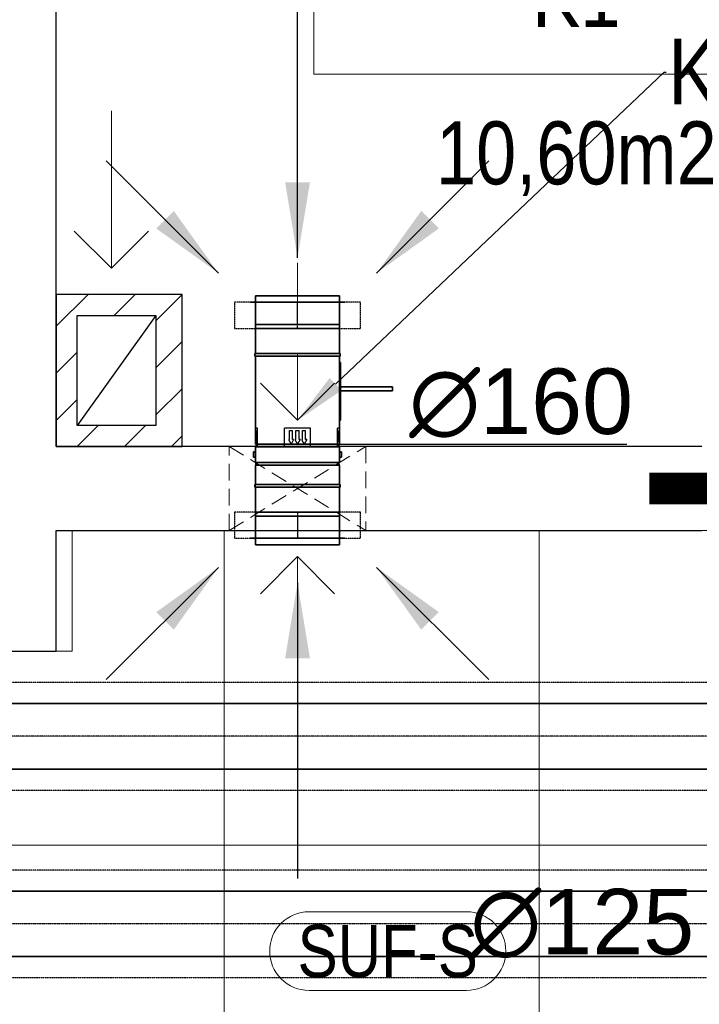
# Model space of a CAD drawing. Header units: millimetres. Extents: x -53179 to 121817, y -123620 to 254214.
# Tile 244 of 256: x 39400 to 40695, y 7166 to 9044. Entities that reach past the tile are written whole.
import ezdxf
from ezdxf import colors
from ezdxf.entities.mleader import LeaderData, LeaderLine
from ezdxf.enums import TextEntityAlignment as Align
from ezdxf.math import Vec2, Vec3

# ---------------------------------------------------------------- set-up
doc = ezdxf.new("R2010")
doc.units = ezdxf.units.MM
for name, pattern in [('DASHDOT', [1, 0.5, -0.25, 0, -0.25]), ('DASHED', [0.75, 0.5, -0.25]), ('xref_ACAD-LSN_dyspozytornia_PW_rzuty_12$0$CENTER', [2, 1.25, -0.25, 0.25, -0.25]), ('xref_ACAD-LSN_dyspozytornia_PW_rzuty_12$0$DASHED', [19.05, 12.7, -6.35]), ('xref_ACAD-LSN_dyspozytornia_PW_rzuty_12$0$HIDDEN2', [4.7625, 3.175, -1.5875])]:
    doc.linetypes.add(name, pattern=pattern)
for name, color, linetype, lineweight in [('FLUID-GRA', 40, 'Continuous', 35), ('FLUID-N1', 5, 'Continuous', 35), ('FLUID-W1', 1, 'Continuous', 35), ('WM_klapy p.poż.', 1, 'Continuous', 30), ('xref', 8, 'Continuous', 13), ('xref_ACAD-LSN_dyspozytornia_PW_rzuty_12$0$A hatch', 8, 'Continuous', 5), ('xref_ACAD-LSN_dyspozytornia_PW_rzuty_12$0$A opis pom', 8, 'Continuous', 9), ('xref_ACAD-LSN_dyspozytornia_PW_rzuty_12$0$A opis pom pow', 8, 'Continuous', 9), ('xref_ACAD-LSN_dyspozytornia_PW_rzuty_12$0$A otwory sciany dzialowe', 8, 'xref_ACAD-LSN_dyspozytornia_PW_rzuty_12$0$HIDDEN2', 13), ('xref_ACAD-LSN_dyspozytornia_PW_rzuty_12$0$A sufit', 8, 'Continuous', 9), ('xref_ACAD-LSN_dyspozytornia_PW_rzuty_12$0$A sufit obrys', 8, 'Continuous', 18), ('xref_ACAD-LSN_dyspozytornia_PW_rzuty_12$0$A sufit podwieszany opis', 8, 'Continuous', 13), ('xref_ACAD-LSN_dyspozytornia_PW_rzuty_12$0$A-Wall', 8, 'Continuous', 25), ('xref_ACAD-LSN_dyspozytornia_PW_rzuty_12$0$IS nawiewniki scienne', 8, 'xref_ACAD-LSN_dyspozytornia_PW_rzuty_12$0$DASHED', 9), ('xref_ACAD-LSN_dyspozytornia_PW_rzuty_12$0$IS wentylacja kratki projektowane', 8, 'Continuous', 9)]:
    doc.layers.add(name, color=color, linetype=linetype, lineweight=lineweight)
for name, color, linetype in [('FLUID-GRA-125-ARRGR', 7, 'Continuous'), ('FLUID-GRA-125-DIM', 7, 'Continuous'), ('FLUID-GRA-INS', 7, 'Continuous'), ('FLUID-GRA-SYM', 7, 'Continuous'), ('FLUID-N1-INS', 7, 'Continuous'), ('FLUID-N1-SYM', 7, 'Continuous'), ('FLUID-W1-125-DIM', 7, 'Continuous'), ('FLUID-W1-INS', 7, 'Continuous'), ('FLUID-W1-SYM', 7, 'Continuous'), ('WM_opis', 7, 'Continuous')]:
    doc.layers.add(name, color=color, linetype=linetype)
doc.layers.add('xref_ACAD-LSN_dyspozytornia_PW_rzuty_12$0$A nadproza SBN', color=8, linetype='xref_ACAD-LSN_dyspozytornia_PW_rzuty_12$0$CENTER', lineweight=18, transparency=0.25)
doc.styles.add('CP_TXT', font='ARIAL.TTF')
doc.styles.get("Standard").update_dxf_attribs({"font": 'arial.ttf'})
doc.styles.add('xref_ACAD-LSN_dyspozytornia_PW_rzuty_12$0$STYL ASA', font='ARIALN.TTF')
doc.dimstyles.get("Standard").update_dxf_attribs({"dimtxt": 0.18, "dimasz": 0.18, "dimexe": 0.18, "dimexo": 0.0625, "dimgap": 0.09, "dimtad": 0, "dimtih": 1, "dimtoh": 1, "dimdec": 4, "dimzin": 0, "dimdsep": 46, "dimtxsty": 'CP_TXT', "dimcen": 0.09, "dimadec": 0, "dimazin": 0, "dimtfac": 1, "dimtdec": 4, "dimtofl": 0, "dimtmove": 0, "dimatfit": 3, "dimfxl": 1, "dimtolj": 1, "dimtzin": 0, "dimarcsym": 0})

# ---------------------------------------------------------------- blocks, each defined once
blk = doc.blocks.new('xref_ACAD-LSN_dyspozytornia_PW_rzuty_12$0$tag wn')
blk.add_lwpolyline([(-25, -7.5), (25, -7.5), (25, 7.5), (-25, 7.5)], close=True)
at = {"style": 'xref_ACAD-LSN_dyspozytornia_PW_rzuty_12$0$STYL ASA'}
blk.add_attdef('ROOM:NO', text='', height=6, dxfattribs=at).set_placement((0, 0), align=Align.MIDDLE_CENTER)
at = {"layer": 'xref_ACAD-LSN_dyspozytornia_PW_rzuty_12$0$A opis pom pow', "style": 'xref_ACAD-LSN_dyspozytornia_PW_rzuty_12$0$STYL ASA'}
blk.add_attdef('ROOM:AREA', text='', height=6, dxfattribs=at).set_placement((0, -15), align=Align.MIDDLE_CENTER)
blk = doc.blocks.new('xref_ACAD-LSN_dyspozytornia_PW_rzuty_12$0$metka')
blk.add_lwpolyline([(-15, -7.5), (15, -7.5, 0.414214), (22.5, 0), (22.5, 0, 0.414214), (15, 7.5), (-15, 7.5, 0.414214), (-22.5, 0), (-22.5, 0, 0.414214)], format="xyb", close=True)
at = {"style": 'xref_ACAD-LSN_dyspozytornia_PW_rzuty_12$0$STYL ASA'}
blk.add_attdef('DETAIL:NO', text='', height=10, dxfattribs=at).set_placement((0, 0), align=Align.MIDDLE_CENTER)
blk = doc.blocks.new('xref_ACAD-LSN_dyspozytornia_PW_rzuty_12')
at = {"layer": 'xref_ACAD-LSN_dyspozytornia_PW_rzuty_12$0$A hatch', "linetype": 'Continuous', "lineweight": 5}
h = blk.add_hatch(dxfattribs=at)
h.set_pattern_fill('ANSI31', color=256, scale=2, angle=540)
h.set_pattern_definition([(225, (-19998.269, 159128.0403), (4.49012806, -4.49012806), [])])
h.paths.add_polyline_path([(71408.68, 91541.22), (71432.68, 91541.22), (71432.68, 91512.22), (71408.68, 91512.22)])
h.paths.add_polyline_path([(71427.68, 91537.22), (71412.68, 91537.22), (71412.68, 91516.22), (71427.68, 91516.22)], flags=16)
at = {"layer": 'xref_ACAD-LSN_dyspozytornia_PW_rzuty_12$0$A nadproza SBN', "ltscale": 4, "const_width": 6}
blk.add_lwpolyline([(71521.68, 91504.22), (71641.68, 91504.22)], dxfattribs=at)
at = {"layer": 'xref_ACAD-LSN_dyspozytornia_PW_rzuty_12$0$A otwory sciany dzialowe'}
blk.add_lwpolyline([(71441.65, 91512.22), (71467.65, 91512.22), (71467.65, 91496.22), (71441.65, 91496.22)], close=True, dxfattribs=at)
for points in [[(71441.65, 91496.22), (71467.65, 91512.22)], [(71441.65, 91512.22), (71467.65, 91496.22)]]:
    blk.add_lwpolyline(points, dxfattribs=at)
at = {"layer": 'xref_ACAD-LSN_dyspozytornia_PW_rzuty_12$0$A sufit', "linetype": 'Continuous', "lineweight": 9}
for p, q in [((71411.68, 91496.22), (71652.68, 91496.22)), ((71440.68, 91063.22), (71440.68, 91496.22)), ((71500.68, 91063.22), (71500.68, 91496.22)), ((70096.18, 91436.22), (71961.68, 91436.22))]:
    blk.add_line(p, q, dxfattribs=at)
at = {"layer": 'xref_ACAD-LSN_dyspozytornia_PW_rzuty_12$0$A sufit obrys'}
blk.add_lwpolyline([(71652.68, 91496.22), (71411.68, 91496.22), (71411.68, 91473.22), (70096.18, 91473.22), (70096.18, 91270.22), (71411.68, 91270.22), (71411.68, 91063.22), (71652.68, 91063.22), (71652.68, 91272.22), (71961.68, 91272.22), (71961.68, 91480.22), (71680.68, 91480.22), (71680.68, 91473.22), (71652.68, 91473.22)], close=True, dxfattribs=at)
at = {"layer": 'xref_ACAD-LSN_dyspozytornia_PW_rzuty_12$0$A-Wall', "linetype": 'Continuous', "lineweight": 25}
for p, q in [((71408.68, 91512.22), (71408.68, 91953.22)), ((71531.68, 91512.22), (71408.68, 91512.22)), ((71408.68, 91473.22), (71408.68, 91496.22)), ((71408.68, 91496.22), (71531.68, 91496.22)), ((71284.68, 91473.22), (71408.68, 91473.22))]:
    blk.add_line(p, q, dxfattribs=at)
for points in [[(71432.68, 91541.22), (71408.68, 91541.22), (71408.68, 91512.22), (71432.68, 91512.22)], [(71427.68, 91516.22), (71412.68, 91516.22), (71412.68, 91537.22), (71427.68, 91537.22)]]:
    blk.add_lwpolyline(points, close=True, dxfattribs=at)
blk.add_lwpolyline([(71427.68, 91537.22), (71412.68, 91516.22)], dxfattribs=at)
at = {"layer": 'xref_ACAD-LSN_dyspozytornia_PW_rzuty_12$0$IS nawiewniki scienne', "elevation": 232}
for points in [[(71454.65, 91517.22), (71454.65, 91547.22)], [(71447.58, 91524.29), (71454.65, 91517.22), (71461.72, 91524.29)], [(71447.58, 91484.15), (71454.65, 91491.22), (71461.72, 91484.15)], [(71454.65, 91491.22), (71454.65, 91461.22)]]:
    blk.add_lwpolyline(points, dxfattribs=at)
blk.add_lwpolyline([(71446.65, 91496.22), (71462.65, 91496.22), (71462.65, 91512.22), (71446.65, 91512.22)], close=True, dxfattribs=at)
at = {"layer": 'xref_ACAD-LSN_dyspozytornia_PW_rzuty_12$0$IS wentylacja kratki projektowane'}
for points in [[(71419.18, 91546.22), (71419.18, 91576.22)], [(71426.26, 91553.29), (71419.18, 91546.22), (71412.11, 91553.29)]]:
    blk.add_lwpolyline(points, dxfattribs=at)
at = {"layer": 'xref_ACAD-LSN_dyspozytornia_PW_rzuty_12$0$A opis pom', "linetype": 'Continuous', "lineweight": 9, "xscale": 2, "yscale": 2, "zscale": 2}
blk.add_blockref('xref_ACAD-LSN_dyspozytornia_PW_rzuty_12$0$tag wn', (71507.77, 91598.21), dxfattribs=at).add_auto_attribs({'ROOM:NO': 'K1', 'ROOM:AREA': '10,60m2'})
at = {"layer": 'xref_ACAD-LSN_dyspozytornia_PW_rzuty_12$0$A sufit podwieszany opis', "linetype": 'Continuous', "lineweight": 13}
blk.add_blockref('xref_ACAD-LSN_dyspozytornia_PW_rzuty_12$0$metka', (71471.84, 91416.02), dxfattribs=at).add_auto_attribs({'DETAIL:NO': 'SUF-S'})
blk = doc.blocks.new('*U26312')
at = {"color": 0, "linetype": 'ByBlock', "lineweight": -2}
for p, q in [((-2934.5, 62.5), (2934.5, 62.5)), ((2934.5, -62.5), (-2934.5, -62.5))]:
    blk.add_line(p, q, dxfattribs=at)
at = {"layer": 'FLUID-W1-INS', "linetype": 'DASHED', "lineweight": -3}
for p, q in [((-2934.5, 102.5), (2934.5, 102.5)), ((2934.5, -102.5), (-2934.5, -102.5))]:
    blk.add_line(p, q, dxfattribs=at)
at = {"layer": 'FLUID-W1-SYM', "linetype": 'DASHDOT', "lineweight": -3}
blk.add_line((-2934.5, 0), (2934.5, 0), dxfattribs=at)
blk = doc.blocks.new('*U9954')
at = {"color": 0, "linetype": 'ByBlock', "lineweight": -2}
for p, q in [((-3000, 62.5), (3000, 62.5)), ((3000, -62.5), (-3000, -62.5))]:
    blk.add_line(p, q, dxfattribs=at)
at = {"layer": 'FLUID-N1-INS', "linetype": 'DASHED', "lineweight": -3}
for p, q in [((-3000, 102.5), (3000, 102.5)), ((3000, -102.5), (-3000, -102.5))]:
    blk.add_line(p, q, dxfattribs=at)
at = {"layer": 'FLUID-N1-SYM', "linetype": 'DASHDOT', "lineweight": -3}
blk.add_line((-3000, 0), (3000, 0), dxfattribs=at)
blk = doc.blocks.new('*U26316')
at = {"linetype": 'Continuous', "lineweight": -2}
for p, q in [((-25, 80), (-25, 0)), ((25, 0), (25, 80)), ((-25, 0), (-25, -80)), ((25, -80), (25, 0))]:
    blk.add_line(p, q, dxfattribs=at)
at = {"color": 0, "linetype": 'ByBlock', "lineweight": -2}
for p, q in [((25, 80), (-25, 80)), ((-25, -80), (25, -80))]:
    blk.add_line(p, q, dxfattribs=at)
at = {"layer": 'FLUID-GRA-INS', "linetype": 'DASHED', "lineweight": -3}
for p, q in [((-25, 120), (-25, 80)), ((25, 120), (-25, 120)), ((25, 80), (25, 120)), ((-25, -80), (-25, -120)), ((25, -120), (25, -80)), ((-25, -120), (25, -120))]:
    blk.add_line(p, q, dxfattribs=at)
at = {"layer": 'FLUID-GRA-SYM', "linetype": 'DASHDOT', "lineweight": -3}
for p in [(-25, 0), (-17.5, 0)]:
    blk.add_line(p, (25, 0), dxfattribs=at)
blk = doc.blocks.new('*U21674')
at = {"color": 0, "linetype": 'ByBlock', "lineweight": -2}
for p, q in [((-127.5, 80), (-175, 80)), ((-175, -80), (-175, 80)), ((-122.5, 81.2), (-127.5, 81.2)), ((-127.5, -81.2), (-127.5, 81.2)), ((-122.5, 81.2), (-122.5, 80)), ((-122.5, 80), (-122.5, -80)), ((45.5, 80), (-122.5, 80)), ((45.5, 80), (45.5, 78.7)), ((50.5, 78.7), (45.5, 78.7)), ((45.5, 78.7), (45.5, -78.8)), ((80.5, 80), (50.5, 80)), ((50.5, -80), (50.5, 80)), ((60, 84), (70, 84)), ((60, 84), (60, 80)), ((70, 80), (70, 84)), ((80.5, 80), (80.5, 78.7)), ((85.5, 78.7), (80.5, 78.7)), ((80.5, 78.7), (80.5, -78.8)), ((122.5, 80), (85.5, 80)), ((85.5, -80), (85.5, 80)), ((127.5, 81.2), (122.5, 81.2)), ((122.5, -81.2), (122.5, 81.2)), ((127.5, 81.2), (127.5, 80)), ((127.5, 80), (127.5, -80)), ((175, 80), (127.5, 80)), ((175, 80), (175, -80)), ((-175, -80), (-127.5, -80)), ((-127.5, -81.2), (-122.5, -81.2)), ((-122.5, -80), (-122.5, -81.2)), ((-122.5, -80), (-110, -80)), ((-110, -80), (0, -80)), ((-110, -80), (-110, -82)), ((0, -82), (-110, -82)), ((-64, -82), (-64, -181)), ((-56, -181), (-56, -82)), ((0, -80), (45.5, -80)), ((0, -82), (0, -80)), ((45.5, -78.8), (45.5, -80)), ((45.5, -78.8), (50.5, -78.8)), ((50.5, -80), (80.5, -80)), ((60, -80), (60, -84)), ((70, -84), (60, -84)), ((70, -84), (70, -80)), ((80.5, -78.8), (80.5, -80)), ((80.5, -78.8), (85.5, -78.8)), ((85.5, -80), (122.5, -80)), ((122.5, -81.2), (127.5, -81.2)), ((127.5, -80), (127.5, -81.2)), ((127.5, -80), (175, -80)), ((-56, -181), (-64, -181))]:
    blk.add_line(p, q, dxfattribs=at)
at = {"linetype": 'Continuous', "lineweight": -3}
for p, q in [((15, 76.1), (15, 80)), ((50, 76.1), (15, 76.1)), ((36.9, 80), (19.4, 80)), ((36.9, 80), (19.4, 80)), ((19.4, 78.6), (19.4, 79.5)), ((36.9, 79.5), (19.4, 79.5)), ((36.9, 78.6), (19.4, 78.6)), ((36.9, 80), (45.6, 80)), ((36.9, 80), (45.6, 80)), ((36.9, 79.8), (36.9, 79.5)), ((36.9, 79.8), (45.6, 79)), ((36.9, 78.2), (45.6, 79)), ((45.5, 79), (45.6, 79)), ((45.5, 79), (45.6, 79)), ((50, 76.1), (50, 80)), ((50, 24.6), (15, 24.6)), ((15, -24.6), (15, 24.6)), ((50, -24.6), (50, 24.6)), ((19.4, 15.4), (19.4, 9.5)), ((36.9, 15.4), (19.4, 15.4)), ((36.9, 9.5), (19.4, 9.5)), ((19.4, 3), (19.4, -3)), ((36.9, 3), (19.4, 3)), ((36.9, 17.4), (45.6, 12.4)), ((36.9, 7.5), (45.6, 12.4)), ((36.9, 7.5), (36.9, 9.5)), ((36.9, 5), (45.6, 0)), ((36.9, -3), (19.4, -3)), ((19.4, -9.5), (19.4, -15.4)), ((36.9, -9.5), (19.4, -9.5)), ((36.9, -15.4), (19.4, -15.4)), ((36.9, -5), (45.6, 0)), ((36.9, -5), (36.9, -3)), ((36.9, -7.5), (45.6, -12.4)), ((36.9, -17.4), (45.6, -12.4)), ((36.9, -17.4), (36.9, -15.4)), ((50, -24.6), (15, -24.6)), ((50, -76.1), (15, -76.1)), ((15, -80), (15, -76.1)), ((19.4, -78.6), (19.4, -79.5)), ((36.9, -78.6), (19.4, -78.6)), ((36.9, -79.5), (19.4, -79.5)), ((36.9, -80), (19.4, -80)), ((36.9, -78.2), (45.6, -79)), ((36.9, -79.8), (45.6, -79)), ((36.9, -79.8), (36.9, -79.5)), ((36.9, -80), (45.6, -80)), ((45.5, -79), (45.6, -79)), ((45.5, -79), (45.6, -79)), ((45.5, -80), (45.6, -80)), ((50, -80), (50, -76.1))]:
    blk.add_line(p, q, dxfattribs=at)
blk = doc.blocks.new('*U26317')
at = {"color": 0, "linetype": 'ByBlock', "lineweight": -2}
for p, q in [((-27.5, 80), (-27.5, 0)), ((27.5, 80), (-27.5, 80)), ((15, 80), (15, 90)), ((15, -90), (15, 80)), ((27.5, 0), (27.5, 80)), ((-27.5, 0), (-27.5, -80)), ((27.5, -80), (27.5, 0)), ((-27.5, -80), (27.5, -80))]:
    blk.add_line(p, q, dxfattribs=at)
at = {"linetype": 'Continuous', "lineweight": -3}
blk.add_line((27.5, -80), (27.5, 80), dxfattribs=at)
at = {"linetype": 'DASHED', "lineweight": -3}
for q in [(27.5, 80), (27.5, 78.4), (27.5, 78.4), (27.5, 75.4), (27.5, 75.4), (27.5, 69.3), (27.5, 69.3), (27.5, 59.6), (27.5, 59.6), (27.5, -80), (27.5, -59.6), (27.5, -69.3), (27.5, -75.4), (27.5, -78.4), (27.5, -59.6), (27.5, -69.3), (27.5, -75.4), (27.5, -78.4)]:
    blk.add_line((27.5, 0), q, dxfattribs=at)
blk = doc.blocks.new('*U26318')
at = {"linetype": 'Continuous', "lineweight": -2}
for p, q in [((-25, 80), (-25, 0)), ((25, 0), (25, 80)), ((-25, 0), (-25, -80)), ((25, -80), (25, 0))]:
    blk.add_line(p, q, dxfattribs=at)
at = {"color": 0, "linetype": 'ByBlock', "lineweight": -2}
for p, q in [((25, 80), (-25, 80)), ((-25, -80), (25, -80))]:
    blk.add_line(p, q, dxfattribs=at)
at = {"layer": 'FLUID-GRA-INS', "linetype": 'DASHED', "lineweight": -3}
for p, q in [((-25, 120), (-25, 80)), ((25, 120), (-25, 120)), ((25, 80), (25, 120)), ((-25, -80), (-25, -120)), ((25, -120), (25, -80)), ((-25, -120), (25, -120))]:
    blk.add_line(p, q, dxfattribs=at)
at = {"layer": 'FLUID-GRA-SYM', "linetype": 'DASHDOT', "lineweight": -3}
for p in [(-25, 0), (-17.5, 0)]:
    blk.add_line(p, (25, 0), dxfattribs=at)
blk = doc.blocks.new('*U26319')
at = {"color": 0, "linetype": 'ByBlock', "lineweight": -2}
for p, q in [((-27.5, 80), (-27.5, 0)), ((27.5, 80), (-27.5, 80)), ((15, 80), (15, 90)), ((15, -90), (15, 80)), ((27.5, 0), (27.5, 80)), ((-27.5, 0), (-27.5, -80)), ((27.5, -80), (27.5, 0)), ((-27.5, -80), (27.5, -80))]:
    blk.add_line(p, q, dxfattribs=at)
at = {"linetype": 'Continuous', "lineweight": -3}
blk.add_line((27.5, -80), (27.5, 80), dxfattribs=at)
at = {"linetype": 'DASHED', "lineweight": -3}
for p, q in [((27.5, -80), (27.5, 80)), ((27.5, 0), (27.5, 80)), ((27.5, 0), (27.5, 78.4)), ((27.5, 0), (27.5, 78.4)), ((27.5, 0), (27.5, 75.4)), ((27.5, 0), (27.5, 75.4)), ((27.5, 0), (27.5, 69.3)), ((27.5, 0), (27.5, 69.3)), ((27.5, 0), (27.5, 59.6)), ((27.5, 0), (27.5, 59.6)), ((27.5, 0), (27.5, -80)), ((27.5, 0), (27.5, -59.6)), ((27.5, 0), (27.5, -69.3)), ((27.5, 0), (27.5, -75.4)), ((27.5, 0), (27.5, -78.4)), ((27.5, 0), (27.5, -59.6)), ((27.5, 0), (27.5, -69.3)), ((27.5, 0), (27.5, -75.4)), ((27.5, 0), (27.5, -78.4))]:
    blk.add_line(p, q, dxfattribs=at)
blk = doc.blocks.new('*U8017')
blk.add_leader([(0, 0), (213.8, 213.8)], dimstyle='Standard', override={"dimscale": 800, "dimclrd": 256})
blk = doc.blocks.new('*U8018')
blk.add_leader([(0, 0), (213.8, -213.8)], dimstyle='Standard', override={"dimscale": 800, "dimclrd": 256})
blk = doc.blocks.new('*U8023')
blk.add_leader([(0, 0), (213.8, 213.8)], dimstyle='Standard', override={"dimscale": 800, "dimclrd": 256})
blk = doc.blocks.new('*U8024')
blk.add_leader([(0, 0), (213.8, -213.8)], dimstyle='Standard', override={"dimscale": 800, "dimclrd": 256})

msp = doc.modelspace()

# ---------------------------------------------------------------- block references
at = {"layer": 'xref', "xscale": 10, "yscale": 10, "zscale": 10}
msp.add_blockref('xref_ACAD-LSN_dyspozytornia_PW_rzuty_12', (-674616.8, -906892.2), dxfattribs=at)

# ---------------------------------------------------------------- next in the draw order: linework, layer by layer
at = {"layer": 'WM_opis'}
msp.add_line((40009.7, 8234.4), (40557.1, 8234.4), dxfattribs=at)

# ---------------------------------------------------------------- next in the draw order: block references
at = {"layer": 'FLUID-GRA', "linetype": 'Continuous'}
for name, p, rotation in [('*U26318', (39929.7, 8480, 2320), 90.00000000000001), ('*U26319', (39929.7, 8490, 2320), 90.00000000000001), ('*U26316', (39929.7, 8080, 2320), 270), ('*U26317', (39929.7, 8070, 2320), 270)]:
    msp.add_blockref(name, p, dxfattribs=dict(at, rotation=rotation))
at = {"layer": 'FLUID-GRA', "linetype": 'Continuous', "extrusion": (2.46519e-32, 1.22465e-16, -1), "rotation": 270}
msp.add_blockref('*U21674', (-39929.7, 8280, -2320), dxfattribs=at)
at = {"layer": 'FLUID-GRA-125-ARRGR'}
for name, p, rotation in [('*U8023', (39779, 8560.7, 2320), 90.00000000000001), ('*U8024', (40080.4, 8560.7, 2320), 90.00000000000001), ('*U8018', (39779, 7999.3, 2320), 270), ('*U8017', (40080.4, 7999.3, 2320), 270)]:
    msp.add_blockref(name, p, dxfattribs=dict(at, rotation=rotation))
at = {"layer": 'FLUID-N1', "linetype": 'Continuous', "extrusion": (-1.22465e-16, 0, -1), "rotation": 360}
msp.add_blockref('*U9954', (-38807, 7677.5, -2788), dxfattribs=at)
at = {"layer": 'FLUID-W1', "linetype": 'Continuous', "extrusion": (-1.22465e-16, -2.46519e-32, -1), "rotation": 360}
msp.add_blockref('*U26312', (-39291, 7320, -2787.5), dxfattribs=at)

# ---------------------------------------------------------------- next in the draw order: texts
at = {"layer": 'FLUID-GRA-125-DIM', "insert": (40355.7, 8312.3, 2320), "char_height": 125, "attachment_point": 5}
msp.add_mtext('∅160\\P', dxfattribs=at)
at = {"layer": 'FLUID-W1-125-DIM', "insert": (40472.2, 7320, 2997.5), "char_height": 125, "attachment_point": 5}
msp.add_mtext('∅125\\P', dxfattribs=at)

# ---------------------------------------------------------------- next in the draw order: leaders
for points in [[(39929.7, 8590, 2320), (39929.7, 9153.5, 2320)], [(39929.7, 7970, 2320), (39929.7, 7406.5, 2320)]]:
    msp.add_leader(points, dimstyle='Standard', override={"dimscale": 800, "dimclrd": 256})
at = {"layer": 'WM_klapy p.poż.'}
ml = msp.add_multileader_mtext('Standard', dxfattribs=at)
ml.set_content('\\fArial Narrow|b0|i0|c238;Klapa ppoż. EIS120 \\P', color=256)
ml.set_leader_properties(color=1)
ml.build(insert=Vec2(0, 0))
ml.multileader.update_dxf_attribs({"has_text_frame": 1, "dogleg_length": 4, "arrow_head_size": 100})
ctx = ml.context
ctx.base_point, ctx.char_height, ctx.arrow_head_size, ctx.landing_gap_size, ctx.plane_origin = Vec3(40632.2, 8943.8), 125, 100, 15, Vec3(130988.1, 12294.5)
ctx.text_align_type = 1
notes = []
notes.append((ctx, [(0, (1, 1, 0), (40628.2, 8943.8), (1, 0), 4, [(2, [(39929.7, 8280)], 0, [])])]))
ctx.mtext.insert, ctx.mtext.width, ctx.mtext.alignment = Vec3(41014.2, 9007.4), 822.37, 2
at = {"layer": 'WM_opis', "lineweight": 9}
ml = msp.add_multileader_mtext('Standard', dxfattribs=at)
ml.set_content('\\fArial Narrow|b0|i0|c238;Poza zakresem opracowania', color=256)
ml.set_leader_properties(color=256)
ml.build(insert=Vec2(0, 0))
ml.multileader.update_dxf_attribs({"dogleg_length": 4, "arrow_head_size": 150})
ctx = ml.context
ctx.base_point, ctx.char_height, ctx.arrow_head_size, ctx.landing_gap_size, ctx.plane_origin = Vec3(39778.8, 110791.2), 125, 150, 15, Vec3(150493.4, 139009.3)
ctx.text_align_type = 1
notes.append((ctx, [(0, (0, 0, 0), (0, 0), (1, 0), 1, [])]))
ctx.mtext.insert, ctx.mtext.alignment = Vec3(40705, 110871), 2
ml = msp.add_multileader_mtext('Standard', dxfattribs=at)
ml.set_content('\\fArial Narrow|b0|i0|c238;Poza zakresem opracowania', color=256)
ml.set_leader_properties(color=256)
ml.build(insert=Vec2(0, 0))
ml.multileader.update_dxf_attribs({"dogleg_length": 4, "arrow_head_size": 150})
ctx = ml.context
ctx.base_point, ctx.char_height, ctx.arrow_head_size, ctx.landing_gap_size, ctx.plane_origin = Vec3(43183.3, 110791.2), 125, 150, 15, Vec3(153897.9, 139009.3)
ctx.text_align_type = 1
notes.append((ctx, [(0, (0, 0, 0), (0, 0), (1, 0), 1, [])]))
ctx.mtext.insert, ctx.mtext.alignment = Vec3(44109.5, 110871), 2
ml = msp.add_multileader_mtext('Standard', dxfattribs=at)
ml.set_content('\\fArial Narrow|b0|i0|c238;Poza zakresem opracowania', color=256)
ml.set_leader_properties(color=256)
ml.build(insert=Vec2(0, 0))
ml.multileader.update_dxf_attribs({"dogleg_length": 4, "arrow_head_size": 150})
ctx = ml.context
ctx.base_point, ctx.char_height, ctx.arrow_head_size, ctx.landing_gap_size, ctx.plane_origin = Vec3(48591.1, 110791.2), 125, 150, 15, Vec3(159305.7, 139009.3)
ctx.text_align_type = 1
notes.append((ctx, [(0, (0, 0, 0), (0, 0), (1, 0), 1, [])]))
ctx.mtext.insert, ctx.mtext.alignment = Vec3(49517.3, 110871), 2
ml = msp.add_multileader_mtext('Standard', dxfattribs=at)
ml.set_content('\\fArial Narrow|b0|i0|c238;Poza zakresem opracowania', color=256)
ml.set_leader_properties(color=256)
ml.build(insert=Vec2(0, 0))
ml.multileader.update_dxf_attribs({"dogleg_length": 4, "arrow_head_size": 150})
ctx = ml.context
ctx.base_point, ctx.char_height, ctx.arrow_head_size, ctx.landing_gap_size, ctx.plane_origin = Vec3(51708.2, 110791.2), 125, 150, 15, Vec3(162422.8, 139009.3)
ctx.text_align_type = 1
notes.append((ctx, [(0, (0, 0, 0), (0, 0), (1, 0), 1, [])]))
ctx.mtext.insert, ctx.mtext.alignment = Vec3(52634.5, 110871), 2
ml = msp.add_multileader_mtext('Standard', dxfattribs=at)
ml.set_content('\\fArial Narrow|b0|i0|c238;Poza zakresem opracowania', color=256)
ml.set_leader_properties(color=256)
ml.build(insert=Vec2(0, 0))
ml.multileader.update_dxf_attribs({"dogleg_length": 4, "arrow_head_size": 150})
ctx = ml.context
ctx.base_point, ctx.char_height, ctx.arrow_head_size, ctx.landing_gap_size, ctx.plane_origin = Vec3(49892.2, 103205.3), 125, 150, 15, Vec3(160606.8, 131423.4)
ctx.text_align_type = 1
notes.append((ctx, [(0, (0, 0, 0), (0, 0), (1, 0), 1, [])]))
ctx.mtext.insert, ctx.mtext.alignment = Vec3(50818.4, 103285.1), 2
ml = msp.add_multileader_mtext('Standard', dxfattribs=at)
ml.set_content('\\fArial Narrow|b0|i0|c238;Poza zakresem opracowania', color=256)
ml.set_leader_properties(color=256)
ml.build(insert=Vec2(0, 0))
ml.multileader.update_dxf_attribs({"dogleg_length": 4, "arrow_head_size": 150})
ctx = ml.context
ctx.base_point, ctx.char_height, ctx.arrow_head_size, ctx.landing_gap_size, ctx.plane_origin = Vec3(45528.2, 103205.3), 125, 150, 15, Vec3(156242.8, 131423.4)
ctx.text_align_type = 1
notes.append((ctx, [(0, (0, 0, 0), (0, 0), (1, 0), 1, [])]))
ctx.mtext.insert, ctx.mtext.alignment = Vec3(46454.4, 103285.1), 2
ml = msp.add_multileader_mtext('Standard', dxfattribs=at)
ml.set_content('\\fArial Narrow|b0|i0|c238;Poza zakresem opracowania', color=256)
ml.set_leader_properties(color=256)
ml.build(insert=Vec2(0, 0))
ml.multileader.update_dxf_attribs({"dogleg_length": 4, "arrow_head_size": 150})
ctx = ml.context
ctx.base_point, ctx.char_height, ctx.arrow_head_size, ctx.landing_gap_size, ctx.plane_origin = Vec3(42682.1, 103205.3), 125, 150, 15, Vec3(153396.7, 131423.4)
ctx.text_align_type = 1
notes.append((ctx, [(0, (0, 0, 0), (0, 0), (1, 0), 1, [])]))
ctx.mtext.insert, ctx.mtext.alignment = Vec3(43608.3, 103285.1), 2
ml = msp.add_multileader_mtext('Standard', dxfattribs=at)
ml.set_content('\\fArial Narrow|b0|i0|c238;Poza zakresem opracowania', color=256)
ml.set_leader_properties(color=256)
ml.build(insert=Vec2(0, 0))
ml.multileader.update_dxf_attribs({"dogleg_length": 4, "arrow_head_size": 150})
ctx = ml.context
ctx.base_point, ctx.char_height, ctx.arrow_head_size, ctx.landing_gap_size, ctx.plane_origin = Vec3(39917.4, 103205.3), 125, 150, 15, Vec3(150632, 131423.4)
ctx.text_align_type = 1
notes.append((ctx, [(0, (0, 0, 0), (0, 0), (1, 0), 1, [])]))
ctx.mtext.insert, ctx.mtext.alignment = Vec3(40843.6, 103285.1), 2
ml = msp.add_multileader_mtext('Standard', dxfattribs=at)
ml.set_content('\\fArial Narrow|b0|i0|c238;Tłumiki akustyczne', color=256)
ml.set_leader_properties(color=256)
ml.build(insert=Vec2(0, 0))
ml.multileader.update_dxf_attribs({"dogleg_length": 4, "arrow_head_size": 150})
ctx = ml.context
ctx.base_point, ctx.char_height, ctx.arrow_head_size, ctx.landing_gap_size, ctx.plane_origin = Vec3(230166.1, 19339.2), 125, 150, 15, Vec3(330017.7, 17310.6)
notes.append((ctx, [(0, (0, 0, 0), (0, 0), (1, 0), 1, [])]))
ctx.mtext.insert, ctx.mtext.width = Vec3(88630.5, 11651.7), 9634.523
ml = msp.add_multileader_mtext('Standard', dxfattribs=at)
ml.set_content('\\fArial Narrow|b0|i0|c238;T1 - Tłumik akustyczny okrągły np. typu CLA-A-100-500; masa 3kg', color=256)
ml.set_leader_properties(color=256)
ml.build(insert=Vec2(0, 0))
ml.multileader.update_dxf_attribs({"dogleg_length": 4, "arrow_head_size": 150})
ctx = ml.context
ctx.base_point, ctx.char_height, ctx.arrow_head_size, ctx.landing_gap_size, ctx.plane_origin = Vec3(88615.5, 11322.6), 125, 150, 15, Vec3(330017.7, 17062.3)
notes.append((ctx, [(0, (0, 0, 0), (0, 0), (1, 0), 1, [])]))
ctx.mtext.insert, ctx.mtext.width = Vec3(88630.5, 11403.4), 9634.523
ml = msp.add_multileader_mtext('Standard', dxfattribs=at)
ml.set_content('\\fArial Narrow|b0|i0|c238;T2 - Tłumik akustyczny prostokątny np. typu MORENDO a-0253-600-250-1250; masa 25kg', color=256)
ml.set_leader_properties(color=256)
ml.build(insert=Vec2(0, 0))
ml.multileader.update_dxf_attribs({"dogleg_length": 4, "arrow_head_size": 150})
ctx = ml.context
ctx.base_point, ctx.char_height, ctx.arrow_head_size, ctx.landing_gap_size, ctx.plane_origin = Vec3(88615.5, 11074.2), 125, 150, 15, Vec3(330017.7, 16814)
notes.append((ctx, [(0, (0, 0, 0), (0, 0), (1, 0), 1, [])]))
ctx.mtext.insert, ctx.mtext.width = Vec3(88630.5, 11155.1), 9634.523
ml = msp.add_multileader_mtext('Standard', dxfattribs=at)
ml.set_content('\\fArial Narrow|b0|i0|c238;T3 - Tłumik akustyczny prostokątny np. typu MORENDO a-0253-500-250-1250; masa 22kg', color=256)
ml.set_leader_properties(color=256)
ml.build(insert=Vec2(0, 0))
ml.multileader.update_dxf_attribs({"dogleg_length": 4, "arrow_head_size": 150})
ctx = ml.context
ctx.base_point, ctx.char_height, ctx.arrow_head_size, ctx.landing_gap_size, ctx.plane_origin = Vec3(88615.5, 10825.9), 125, 150, 15, Vec3(330017.7, 16565.6)
notes.append((ctx, [(0, (0, 0, 0), (0, 0), (1, 0), 1, [])]))
ctx.mtext.insert, ctx.mtext.width = Vec3(88630.5, 10906.8), 9634.523
ml = msp.add_multileader_mtext('Standard', dxfattribs=at)
ml.set_content('\\fArial Narrow|b0|i0|c238;T4 - Tłumik akustyczny prostokątny np. typu MORENDO a-0252-600-250-950; masa 20kg', color=256)
ml.set_leader_properties(color=256)
ml.build(insert=Vec2(0, 0))
ml.multileader.update_dxf_attribs({"dogleg_length": 4, "arrow_head_size": 150})
ctx = ml.context
ctx.base_point, ctx.char_height, ctx.arrow_head_size, ctx.landing_gap_size, ctx.plane_origin = Vec3(88615.5, 10577.6), 125, 150, 15, Vec3(330017.7, 16317.3)
notes.append((ctx, [(0, (0, 0, 0), (0, 0), (1, 0), 1, [])]))
ctx.mtext.insert, ctx.mtext.width = Vec3(88630.5, 10658.4), 9634.523
for ctx, leaders in notes:
    for number, flags, end, landing, length, lines in leaders:
        leader = LeaderData()
        leader.index, (leader.has_last_leader_line, leader.has_dogleg_vector, leader.attachment_direction) = number, flags
        leader.last_leader_point, leader.dogleg_vector, leader.dogleg_length = Vec3(end), Vec3(landing), length
        for number, points, colour, breaks in lines:
            line = LeaderLine()
            line.index, line.vertices, line.color, line.breaks = number, Vec3.list(points), colors.encode_raw_color(colour), breaks
            leader.lines.append(line)
        ctx.leaders.append(leader)

doc.saveas('drawing.dxf')
